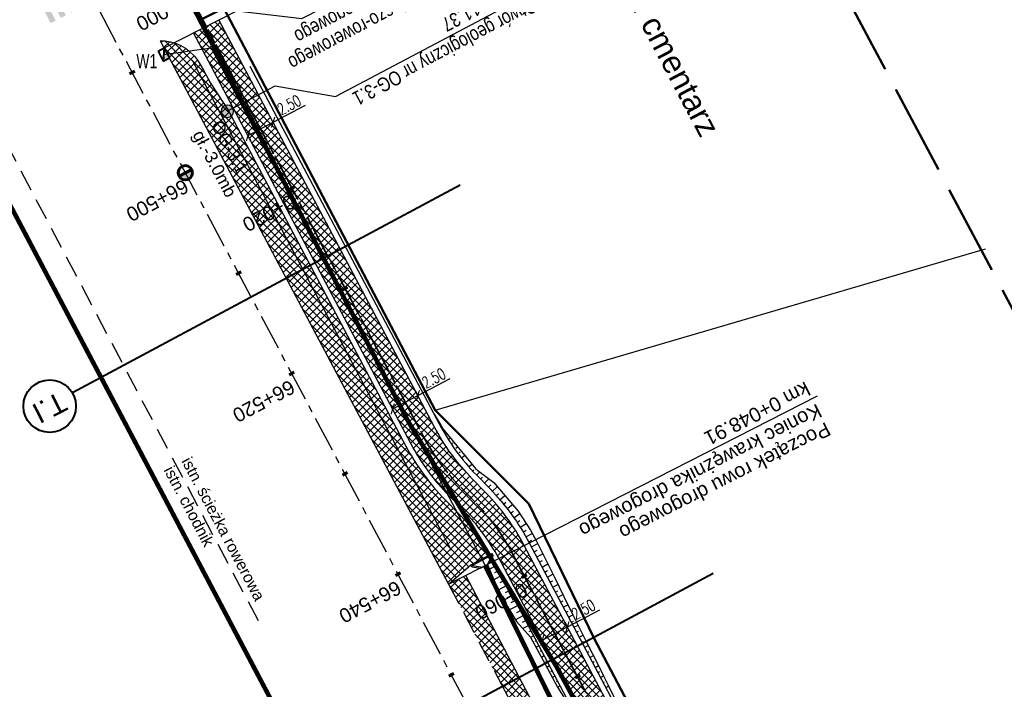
# Model space of a CAD drawing. Header units: metres. Extents: x 7529615 to 7533751, y 5721195 to 5727898.
# Tile 136 of 138: x 7529700 to 7529786, y 5727734 to 5727793. Entities that reach past the tile are written whole.
import ezdxf
from ezdxf.enums import TextEntityAlignment as Align

# ---------------------------------------------------------------- set-up
doc = ezdxf.new("R2010")
doc.units = ezdxf.units.M
doc.header["$PDMODE"] = 1
doc.header["$PDSIZE"] = 0.3
for name, pattern in [('CENTER', [50.8, 31.75, -6.35, 6.35, -6.35]), ('CENTER2', [28.575, 19.05, -3.175, 3.175, -3.175]), ('HIDDEN', [9.525, 6.35, -3.175]), ('L_0_09', [2.5, 2, -0.5])]:
    doc.linetypes.add(name, pattern=pattern)
for name, color, linetype in [('C-DROGI-SYTUACJA-ETYKIETY', 7, 'Continuous'), ('D-hatch-pobocza', 131, 'Continuous'), ('D-hatch-zieleńce', 102, 'Continuous'), ('D-otw-geotechniczne', 4, 'Continuous'), ('D-pobocza', 60, 'Continuous'), ('D-rowy', 160, 'Continuous'), ('D-skarpa', 2, 'Continuous'), ('D-skarpa-kreskowanie', 2, 'Continuous'), ('D-wymiary', 1, 'Continuous')]:
    doc.layers.add(name, color=color, linetype=linetype)
for name, color, linetype, lineweight in [('D-bariera-uliczna-typu-B-01', 1, 'FENCELINE1', 30), ('D-krawędzie', 3, 'Continuous', 30), ('D-krawężniki', 4, 'Continuous', 30), ('D-obrzeża', 2, 'Continuous', 30), ('D-opisy', 2, 'Continuous', 30), ('D-otw-geotechniczne-opis', 7, 'Continuous', 30), ('D-oś', 2, 'CENTER', 30), ('D-pas-drogowy', 7, 'HIDDEN', 50), ('D-wpusty', 28, 'Continuous', 40), ('D-wpusty-opis', 28, 'Continuous', 30), ('Sieci-KD-proj', 4, 'KANDESZCZ_X2', 30)]:
    doc.layers.add(name, color=color, linetype=linetype, lineweight=lineweight)
for name, color, linetype, lineweight, true_color in [('D-hatch-ciag-pieszo-rowerowy', 7, 'Continuous', 13, 0xff9f80), ('D-linia-podzialowa-ZRID', 7, 'Continuous', 50, 0x40ff00), ('D-ogrodzenie-istn', 7, 'FENCELINE2', 30, 0x7a007a), ('D-przepusty', 7, 'Continuous', 50, 0x852100), ('D-typowe', 7, 'Continuous', 40, 0x0061c2), ('zakres-mdcp', 7, 'L_0_09', 50, 0xff05ff)]:
    doc.layers.add(name, color=color, linetype=linetype, lineweight=lineweight, true_color=true_color)
doc.layers.add('D-malowanie-istn', color=7, linetype='Continuous', true_color=0x1a6600)
doc.layers.add('poprzeczki', color=7, linetype='Continuous', true_color=0x0000c7)
doc.styles.add('2mm08', font='arial.ttf', dxfattribs={"width": 0.8})
doc.styles.add('ARIAL', font='arial.ttf', dxfattribs={"height": 1})
doc.styles.add('DIMTEXT', font='simplex.shx', dxfattribs={"width": 0.7})
doc.styles.get("Standard").update_dxf_attribs({"font": 'arial.ttf'})
doc.linetypes.add('FENCELINE1', pattern='A,6.35,-2.54,[133,ltypeshp.shx,S=2.54,R=0,X=-2.54,Y=0],-2.54,25.4', length=36.83)
doc.linetypes.add('FENCELINE2', pattern='A,6.35,-2.54,[132,ltypeshp.shx,S=2.54,R=0,X=-2.54,Y=0],-2.54,25.4', length=36.83)
doc.linetypes.add('KANDESZCZ_X2', pattern='A,4.366477,-0.326302,["kd",DIMTEXT,S=1.28,R=0,X=0,Y=-0.405864],-2.036296,4.465198', length=11.194273)
doc.dimstyles.new('500', dxfattribs={"dimtxt": 1, "dimasz": 0.7, "dimexe": 0.2, "dimexo": 0.5, "dimgap": 0.2, "dimtad": 1, "dimrnd": 0.005, "dimzin": 0, "dimdsep": 46, "dimtxsty": 'DIMTEXT', "dimblk": 'ARCHTICK', "dimcen": 0, "dimclrd": 256, "dimclre": 256, "dimclrt": 2, "dimadec": 5, "dimazin": 0, "dimtfac": 1, "dimtofl": 0, "dimtmove": 0, "dimatfit": 3, "dimfxl": 1, "dimtolj": 1, "dimtzin": 0, "dimlwd": -1, "dimlwe": -1, "dimarcsym": 0})
pattern_1 = [(45, (0, 0), (-0.33675960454, 0.33675960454), []), (135, (0, 0), (-0.33675960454, -0.33675960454), [])]

# ---------------------------------------------------------------- blocks, each defined once
blk = doc.blocks.new('_ArchTick')
at = {"color": 0, "linetype": 'ByBlock', "const_width": 0.15}
blk.add_lwpolyline([(-0.5, -0.5), (0.5, 0.5)], dxfattribs=at)
blk = doc.blocks.new('*D68')
at = {"layer": 'D-wymiary', "transparency": 16777216}
for p, q in [((7529747.918, 5727739.556), (7529750.776, 5727741.068)), ((7529747.684, 5727739.998), (7529747.824, 5727739.733)), ((7529745.708, 5727738.388), (7529747.918, 5727739.556)), ((7529745.474, 5727738.83), (7529745.614, 5727738.564))]:
    blk.add_line(p, q, dxfattribs=at)
at = {"layer": 'Defpoints', "color": 0, "transparency": 16777216}
for p in [(7529747.918, 5727739.556), (7529747.918, 5727739.556), (7529745.708, 5727738.388)]:
    blk.add_point(p, dxfattribs=at)
at = {"layer": 'D-wymiary', "transparency": 16777216, "xscale": 0.6999999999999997, "yscale": 0.6999999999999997, "zscale": 0.6999999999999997}
for p, rotation in [((7529747.918, 5727739.556), 27.87274249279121), ((7529745.708, 5727738.388), 207.8727424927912)]:
    blk.add_blockref('_ArchTick', p, dxfattribs=dict(at, rotation=rotation))
at = {"layer": 'D-wymiary', "color": 2, "transparency": 16777216, "insert": (7529749.329, 5727741.095), "char_height": 1, "attachment_point": 5, "rotation": 27.87274, "style": 'DIMTEXT'}
blk.add_mtext('\\A1;2.50', dxfattribs=at)
blk = doc.blocks.new('*D69')
at = {"layer": 'D-wymiary', "transparency": 16777216}
for p, q in [((7529722.01, 5727783.978), (7529724.867, 5727785.491)), ((7529719.801, 5727782.808), (7529722.01, 5727783.978)), ((7529722.244, 5727783.536), (7529722.104, 5727783.801)), ((7529720.035, 5727782.366), (7529719.894, 5727782.631))]:
    blk.add_line(p, q, dxfattribs=at)
at = {"layer": 'Defpoints', "color": 0, "transparency": 16777216}
for p in [(7529722.01, 5727783.978), (7529722.01, 5727783.978), (7529719.801, 5727782.808)]:
    blk.add_point(p, dxfattribs=at)
at = {"layer": 'D-wymiary', "transparency": 16777216, "xscale": 0.6999999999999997, "yscale": 0.6999999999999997, "zscale": 0.6999999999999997}
for p, rotation in [((7529722.01, 5727783.978), 27.90183298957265), ((7529719.801, 5727782.808), 207.9018329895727)]:
    blk.add_blockref('_ArchTick', p, dxfattribs=dict(at, rotation=rotation))
at = {"layer": 'D-wymiary', "color": 2, "transparency": 16777216, "insert": (7529723.42, 5727785.517), "char_height": 1, "attachment_point": 5, "rotation": 27.90183, "style": 'DIMTEXT'}
blk.add_mtext('\\A1;2.50', dxfattribs=at)
blk = doc.blocks.new('*D70')
at = {"layer": 'D-wymiary', "transparency": 16777216}
for p, q in [((7529734.749, 5727759.92), (7529737.606, 5727761.433)), ((7529732.539, 5727758.75), (7529734.749, 5727759.92)), ((7529734.515, 5727760.362), (7529734.655, 5727760.097)), ((7529732.305, 5727759.192), (7529732.446, 5727758.927))]:
    blk.add_line(p, q, dxfattribs=at)
at = {"layer": 'Defpoints', "color": 0, "transparency": 16777216}
for p in [(7529734.749, 5727759.92), (7529734.749, 5727759.92), (7529732.539, 5727758.75)]:
    blk.add_point(p, dxfattribs=at)
at = {"layer": 'D-wymiary', "transparency": 16777216, "xscale": 0.6999999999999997, "yscale": 0.6999999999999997, "zscale": 0.6999999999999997}
for p, rotation in [((7529734.749, 5727759.92), 27.9018329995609), ((7529732.539, 5727758.75), 207.9018329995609)]:
    blk.add_blockref('_ArchTick', p, dxfattribs=dict(at, rotation=rotation))
at = {"layer": 'D-wymiary', "color": 2, "transparency": 16777216, "insert": (7529736.159, 5727761.459), "char_height": 1, "attachment_point": 5, "rotation": 27.90183, "style": 'DIMTEXT'}
blk.add_mtext('\\A1;2.50', dxfattribs=at)
blk = doc.blocks.new('kilometraz')
at = {"linetype": 'ByBlock', "lineweight": -2}
blk.add_hatch(color=0, dxfattribs=at).paths.add_polyline_path([(0, -0.28125, 0.41421356), (0.28125, 0, 0.41421356), (0, 0.28125)])
at = {"color": 0, "linetype": 'ByBlock', "lineweight": -2}
blk.add_line((0, 0.28125), (0, -0.28125), dxfattribs=at)
blk.add_circle((0, 0), 0.28125, dxfattribs=at)
blk = doc.blocks.new('AeccTickLine')
at = {"color": 0, "linetype": 'ByBlock', "lineweight": -2}
blk.add_line((0, 1), (0, -1), dxfattribs=at)
blk = doc.blocks.new('reszka')
at = {"layer": 'D-przepusty', "lineweight": 30, "extrusion": (-7.091e-05, -7.091e-05, 1)}
for p, q in [((-20.3, 105.6), (-66, 42.9)), ((-12, 100), (-66, 25)), ((-12, 100), (-20.3, 105.6)), ((-20.3, 105.6), (0, 105.6)), ((-12, -100), (-12, 100)), ((-12, 100), (0, 100)), ((0, -105.6), (0, 105.6)), ((-66, -42.9), (-66, 42.9)), ((-12, -100), (-66, -25)), ((-20.3, -105.6), (-66, -42.9)), ((-12, -100), (-20.3, -105.6)), ((-20.3, -105.6), (0, -105.6)), ((-12, -100), (0, -100))]:
    blk.add_line(p, q, dxfattribs=at)
blk = doc.blocks.new('wpust')
at = {"layer": 'D-wpusty'}
blk.add_hatch(color=256, dxfattribs=at).paths.add_polyline_path([(4488531.348, 5577264.612), (4488532.348, 5577264.612), (4488532.348, 5577265.212)])
for points in [[(4488531.348, 5577265.212), (4488531.348, 5577264.612)], [(4488531.348, 5577265.212), (4488532.348, 5577265.212)], [(4488531.348, 5577264.612), (4488532.348, 5577265.212)], [(4488532.348, 5577265.212), (4488532.348, 5577264.612)], [(4488531.348, 5577264.612), (4488532.348, 5577264.612)]]:
    blk.add_lwpolyline(points, dxfattribs=at)
blk = doc.blocks.new('otwor')
at = {"layer": 'D-otw-geotechniczne', "lineweight": 25}
h = blk.add_hatch(color=256, dxfattribs=at)
edge = h.paths.add_edge_path()
edge.add_arc((0, 0), 1.16, 0, 360)
blk.add_circle((0, 0), 1.16, dxfattribs=at)

msp = doc.modelspace()

# ---------------------------------------------------------------- hatches: boundary and pattern name
at = {"layer": 'D-hatch-ciag-pieszo-rowerowy'}
h = msp.add_hatch(dxfattribs=at)
h.set_pattern_fill('ANSI37', color=256, scale=0.15, style=0)
h.set_pattern_definition(pattern_1)
edge = h.paths.add_edge_path()
edge.add_line((7529794.958, 5727650.503), (7529776.019, 5727686.408))
edge.add_line((7529776.019, 5727686.408), (7529748.844, 5727737.805))
edge.add_line((7529748.844, 5727737.805), (7529744.118, 5727746.741))
edge.add_arc((7529726.438, 5727737.391), 20, 27.87274, 44.29653)
edge.add_line((7529740.753, 5727751.358), (7529739.549, 5727752.592))
edge.add_arc((7529753.864, 5727766.559), 20, 207.90183, 224.29653, ccw=False)
edge.add_line((7529736.189, 5727757.2), (7529717.235, 5727792.995))
edge.add_line((7529717.235, 5727792.995), (7529715.008, 5727791.858))
edge.add_line((7529715.008, 5727791.858), (7529734.148, 5727755.712))
edge.add_arc((7529751.823, 5727765.071), 20, 207.90183, 224.29653)
edge.add_line((7529737.508, 5727751.104), (7529738.712, 5727749.87))
edge.add_arc((7529724.397, 5727735.903), 20, 27.87276, 44.29653, ccw=False)
edge.add_line((7529742.077, 5727745.253), (7529746.633, 5727736.639))
edge.add_line((7529746.633, 5727736.639), (7529773.808, 5727685.242))
edge.add_line((7529773.808, 5727685.242), (7529792.751, 5727649.328))
edge.add_line((7529792.751, 5727649.328), (7529811.281, 5727614.82))
edge.add_line((7529811.281, 5727614.82), (7529836.657, 5727568.297))
edge.add_line((7529836.657, 5727568.297), (7529856.555, 5727531.255))
edge.add_line((7529856.555, 5727531.255), (7529859.536, 5727525.637))
edge.add_line((7529859.536, 5727525.637), (7529862.565, 5727525.262))
edge.add_line((7529862.565, 5727525.262), (7529858.761, 5727532.432))
edge.add_line((7529858.761, 5727532.432), (7529838.856, 5727569.487))
edge.add_line((7529838.856, 5727569.487), (7529813.479, 5727616.01))
edge.add_line((7529813.479, 5727616.01), (7529794.958, 5727650.503))
at = {"layer": 'D-hatch-pobocza'}
h = msp.add_hatch(dxfattribs=at)
h.set_pattern_fill('ANSI37', color=256, scale=0.15, style=0)
h.set_pattern_definition(pattern_1)
h.paths.add_polyline_path([(7529905.34, 5727429.09), (7529892.28, 5727453.58), (7529881.53, 5727473.69), (7529872.27, 5727491.4), (7529857.46, 5727519.14), (7529841.38, 5727549.79), (7529827.75, 5727575.78), (7529816.4, 5727596.89), (7529800.43, 5727627.4), (7529788.07, 5727650.98), (7529775.85, 5727673.83), (7529761.3, 5727701.31), (7529749.89, 5727722.83), (7529745.5, 5727731.66), (7529738.971, 5727744.085), (7529737.465, 5727743.316), (7529742.213, 5727734.302), (7529762.326, 5727696.274), (7529777.785, 5727667.006), (7529799.322, 5727626.3), (7529822.193, 5727583.156), (7529846.924, 5727536.347), (7529864.752, 5727502.663), (7529900.459, 5727434.965), (7529935.352, 5727369.308), (7529971.476, 5727300.786), (7529988.361, 5727268.841), (7529990.28, 5727268.6), (7529990.329, 5727268.617), (7529981.66, 5727284.96), (7529968.42, 5727309.6), (7529956.4, 5727332.85), (7529943.52, 5727357.04), (7529932.32, 5727378.32), (7529916.68, 5727408.01)])
at = {"layer": 'D-hatch-zieleńce'}
h = msp.add_hatch(dxfattribs=at)
h.set_pattern_fill('ANSI37', color=256, scale=0.15, style=0)
h.set_pattern_definition(pattern_1)
edge = h.paths.add_edge_path()
edge.add_line((7529712.08, 5727791.16), (7529712.512, 5727791.14))
edge.add_line((7529712.512, 5727791.14), (7529712.953, 5727791.069))
edge.add_line((7529712.953, 5727791.069), (7529713.464, 5727790.92))
edge.add_line((7529713.464, 5727790.92), (7529713.885, 5727790.737))
edge.add_line((7529713.885, 5727790.737), (7529714.305, 5727790.491))
edge.add_line((7529714.305, 5727790.491), (7529714.585, 5727790.284))
edge.add_line((7529714.585, 5727790.284), (7529715.094, 5727789.789))
edge.add_line((7529715.094, 5727789.789), (7529715.348, 5727789.459))
edge.add_line((7529715.348, 5727789.459), (7529715.507, 5727789.208))
edge.add_line((7529715.507, 5727789.208), (7529715.868, 5727788.563))
edge.add_line((7529715.868, 5727788.563), (7529716.477, 5727787.485))
edge.add_line((7529716.477, 5727787.485), (7529716.61, 5727787.25))
edge.add_line((7529716.61, 5727787.25), (7529718.045, 5727785.054))
edge.add_line((7529718.045, 5727785.054), (7529733.706, 5727755.478))
edge.add_arc((7529751.823, 5727765.071), 20.5, 207.90183, 224.29653)
edge.add_line((7529737.151, 5727750.754), (7529738.354, 5727749.521))
edge.add_arc((7529724.397, 5727735.903), 19.5, 30.96206, 44.29653, ccw=False)
edge.add_line((7529741.119, 5727745.935), (7529739.42, 5727745.035))
edge.add_line((7529739.42, 5727745.035), (7529737.51, 5727743.229))
edge.add_line((7529737.51, 5727743.229), (7529712.08, 5727791.16))
at = {"layer": 'D-malowanie-istn'}
h = msp.add_hatch(color=256, dxfattribs=at)
h.paths.add_polyline_path([(7529704.57, 5727798.33), (7529704.126, 5727798.099), (7529705.976, 5727794.552), (7529706.419, 5727794.783)])
h.paths.add_polyline_path([(7529703.683, 5727797.868), (7529703.459, 5727797.751, 0.016682), (7529705.179, 5727794.137), (7529705.532, 5727794.321)])
h.paths.add_polyline_path([(7529703.459, 5727797.751), (7529703.24, 5727797.637), (7529705.089, 5727794.09), (7529705.179, 5727794.137, -0.016682)])
h.paths.add_polyline_path([(7529702.796, 5727797.406), (7529702.353, 5727797.174), (7529704.202, 5727793.628), (7529704.646, 5727793.859)])
h.paths.add_polyline_path([(7529701.909, 5727796.943), (7529701.466, 5727796.712), (7529703.316, 5727793.165), (7529703.759, 5727793.396)])
h.paths.add_polyline_path([(7529701.023, 5727796.481), (7529700.579, 5727796.25), (7529702.429, 5727792.703), (7529702.872, 5727792.934)])

# ---------------------------------------------------------------- linework, layer by layer
at = {"layer": 'D-bariera-uliczna-typu-B-01', "ltscale": 0.1}
msp.add_lwpolyline([(7529714.892, 5727789.45), (7529737.699, 5727746.326)], dxfattribs=at)
at = {"layer": 'D-krawędzie', "linetype": 'HIDDEN', "ltscale": 0.3}
for points in [[(7529720.718, 5727740.089), (7529681.837, 5727813.791)], [(7529737.465, 5727743.316), (7529742.213, 5727734.302), (7529762.326, 5727696.274), (7529777.785, 5727667.006), (7529799.322, 5727626.3), (7529822.193, 5727583.156), (7529846.924, 5727536.347), (7529864.752, 5727502.663), (7529900.459, 5727434.965), (7529935.352, 5727369.308), (7529971.476, 5727300.786), (7530006.702, 5727234.141)]]:
    msp.add_lwpolyline(points, dxfattribs=at)
at = {"layer": 'D-krawędzie', "linetype": 'ByBlock'}
for points in [[(7529712.08, 5727791.16), (7529712.512, 5727791.14), (7529712.953, 5727791.069), (7529713.464, 5727790.92), (7529713.885, 5727790.737), (7529714.305, 5727790.491), (7529714.585, 5727790.284), (7529715.094, 5727789.789), (7529715.348, 5727789.459), (7529715.507, 5727789.208), (7529715.868, 5727788.563), (7529716.477, 5727787.485), (7529716.61, 5727787.25)], [(7529737.465, 5727743.316), (7529739.42, 5727745.035), (7529741.119, 5727745.935)]]:
    msp.add_lwpolyline(points, dxfattribs=at)
at = {"layer": 'D-krawężniki', "ltscale": 0.3}
msp.add_lwpolyline([(7529712.08, 5727791.16), (7529737.465, 5727743.316)], dxfattribs=at)
at = {"layer": 'D-linia-podzialowa-ZRID', "color": 12, "ltscale": 15, "true_color": 0xc70000}
msp.add_lwpolyline([(7529715.573, 5727792.968), (7529717.68, 5727794.024), (7529736.275, 5727758.647), (7529744.511, 5727750.406), (7529750.283, 5727738.55), (7529777.109, 5727687.569), (7529796.515, 5727651.33), (7529814.938, 5727616.793), (7529839.007, 5727572.304), (7529860.618, 5727532.509), (7529882.349, 5727491.504), (7529904.865, 5727449.096), (7529920.747, 5727418.885), (7529946.677, 5727368.547), (7529972.025, 5727320.573), (7529987.74, 5727290.153), (7529996.497, 5727273.662), (7530017.541, 5727234.203)], dxfattribs=at)
at = {"layer": 'D-obrzeża'}
for points in [[(7529996.408, 5727271.05), (7529995.888, 5727272.04), (7529987.333, 5727287.9), (7529970.791, 5727319.398), (7529945.39, 5727367.318), (7529919.647, 5727417.711), (7529903.693, 5727447.921), (7529879.894, 5727492.595), (7529858.761, 5727532.432), (7529838.856, 5727569.487), (7529813.479, 5727616.01), (7529794.958, 5727650.503), (7529776.019, 5727686.408), (7529748.844, 5727737.805), (7529744.118, 5727746.741, 0.071785), (7529740.753, 5727751.358), (7529739.549, 5727752.592, -0.071658), (7529736.189, 5727757.2), (7529717.235, 5727792.995)], [(7530013.813, 5727232.534), (7529993.681, 5727270.865), (7529985.127, 5727286.725), (7529968.58, 5727318.231), (7529943.172, 5727366.164), (7529917.429, 5727416.559), (7529901.485, 5727446.75), (7529877.686, 5727491.422), (7529856.555, 5727531.255), (7529836.657, 5727568.297), (7529811.281, 5727614.82), (7529792.751, 5727649.328), (7529773.808, 5727685.242), (7529746.633, 5727736.639), (7529746.633, 5727736.639), (7529742.077, 5727745.253, 0.071785), (7529738.712, 5727749.87), (7529737.508, 5727751.104, -0.071658), (7529734.148, 5727755.712), (7529715.008, 5727791.858)]]:
    msp.add_lwpolyline(points, format="xyb", dxfattribs=at)
at = {"layer": 'D-ogrodzenie-istn', "ltscale": 0.1}
msp.add_lwpolyline([(7529747.764, 5727841.936), (7529697.75, 5727832.09), (7529709.543, 5727809.445), (7529717.96, 5727793.49), (7529717.96, 5727793.49), (7529717.96, 5727793.49), (7529729.48, 5727771.48), (7529736.275, 5727758.647), (7529736.275, 5727758.647), (7529784.719, 5727772.842)], dxfattribs=at)
at = {"layer": 'D-opisy'}
msp.add_line((7529737.465, 5727743.316), (7529769.954, 5727759.904), dxfattribs=at)
msp.add_lwpolyline([(7529712.413, 5727790.533), (7529718.803, 5727793.796), (7529724.533, 5727793.103), (7529742.033, 5727802.038)], dxfattribs=at)
at = {"layer": 'D-otw-geotechniczne-opis', "color": 7, "linetype": 'ByBlock', "lineweight": 30}
msp.add_lwpolyline([(7529717.98, 5727784.95), (7529722.185, 5727787.176), (7529727.5, 5727786.258), (7529745.1, 5727795.577)], dxfattribs=at)
at = {"layer": 'D-oś', "ltscale": 0.1}
msp.add_lwpolyline([(7530003.607, 5727232.506), (7529968.381, 5727299.153), (7529932.259, 5727367.671), (7529897.365, 5727433.327), (7529861.657, 5727501.028), (7529843.829, 5727534.712), (7529819.1, 5727581.518), (7529796.228, 5727624.663), (7529774.69, 5727665.371), (7529759.232, 5727694.637), (7529739.12, 5727732.663), (7529700.238, 5727806.043)], dxfattribs=at)
at = {"layer": 'D-oś', "ltscale": 0.03}
msp.add_lwpolyline([(7529714.301, 5727795.865), (7529735.169, 5727756.456, 0.071658), (7529738.529, 5727751.848), (7529739.732, 5727750.614, -0.071785), (7529743.098, 5727745.997), (7529747.739, 5727737.221), (7529774.913, 5727685.825), (7529793.855, 5727649.915), (7529812.38, 5727615.415), (7529837.757, 5727568.892), (7529857.658, 5727531.843), (7529878.79, 5727492.008), (7529902.589, 5727447.335), (7529918.538, 5727417.135), (7529944.281, 5727366.741), (7529969.685, 5727318.815), (7529986.23, 5727287.312), (7529994.785, 5727271.452), (7530014.919, 5727233.118)], format="xyb", dxfattribs=at)
at = {"layer": 'D-oś', "linetype": 'CENTER2', "lineweight": 35, "ltscale": 0.2}
msp.add_lwpolyline([(7529714.301, 5727795.865), (7529735.169, 5727756.456, 0.071658), (7529738.529, 5727751.848), (7529739.732, 5727750.614, -0.071785), (7529743.098, 5727745.997), (7529747.739, 5727737.221), (7529774.913, 5727685.825), (7529793.855, 5727649.915), (7529812.38, 5727615.415), (7529837.757, 5727568.892), (7529857.658, 5727531.843), (7529878.79, 5727492.008), (7529902.589, 5727447.335), (7529918.538, 5727417.135), (7529944.281, 5727366.741), (7529969.685, 5727318.815), (7529986.23, 5727287.312), (7529994.785, 5727271.452), (7530014.919, 5727233.118)], format="xyb", dxfattribs=at)
at = {"layer": 'D-pas-drogowy', "ltscale": 0.2, "flags": 128}
msp.add_lwpolyline([(7531633.019, 5724182.834, 0.4, 0.4, 0), (7531617.559, 5724211.608, 0.4, 0.4, 0), (7531566.784, 5724302.736, 0.4, 0.4, 0), (7531538.419, 5724356.47, 0.4, 0.4, 0), (7531526.32, 5724379.39, 0.4, 0.4, 0), (7531516.102, 5724393.607, 0.4, 0.4, 0.001485), (7531513.78, 5724396.838, 0.4, 0.4, 0), (7531501.87, 5724413.41, 0.4, 0.4, 0), (7531474.926, 5724464.508, 0.4, 0.4, 0), (7531446.2, 5724518.992, 0.4, 0.4, 0), (7531424.962, 5724559.262, 0.4, 0.4, 0), (7531398.444, 5724609.566, 0.4, 0.4, 0), (7531379.647, 5724645.216, 0.4, 0.4, 0), (7531365.23, 5724672.56, 0.4, 0.4, 0), (7531341.306, 5724717.915, 0.4, 0.4, 0), (7531312.9, 5724771.789, 0.4, 0.4, 0), (7531292.591, 5724810.307, 0.4, 0.4, 0), (7531259.392, 5724873.271, 0.4, 0.4, 0), (7531233.74, 5724921.923, 0.4, 0.4, 0), (7531203.073, 5724980.092, 0.4, 0.4, 0), (7531173.471, 5725036.225, 0.4, 0.4, 0), (7531168.27, 5725046.09, 0.4, 0.4, 0), (7531172.29, 5725062.58, 0.4, 0.4, 0), (7531166.31, 5725074.58, 0.4, 0.4, 0), (7531150.32, 5725079.6, 0.4, 0.4, 0), (7531141.5, 5725096.43, 0.4, 0.4, 0), (7531109.312, 5725157.814, 0.4, 0.4, 0), (7531086.641, 5725201.048, 0.4, 0.4, 0), (7531059.198, 5725253.384, 0.4, 0.4, 0), (7531028.207, 5725312.489, 0.4, 0.4, 0), (7530999.105, 5725367.99, 0.4, 0.4, 0), (7530956.248, 5725449.725, 0.4, 0.4, 0), (7530924.398, 5725510.464, 0.4, 0.4, 0), (7530897.51, 5725561.74, 0.4, 0.4, 0), (7530894.46, 5725566.14, 0.4, 0.4, 0), (7530892.16, 5725570.49, 0.4, 0.4, 0), (7530869.363, 5725613.307, 0.4, 0.4, 0), (7530861.694, 5725627.705, 0.4, 0.4, 0), (7530852.74, 5725644.52, 0.4, 0.4, 0), (7530831.51, 5725684.2, 0.4, 0.4, 0), (7530811.13, 5725722.52, 0.4, 0.4, 0), (7530792.348, 5725757.941, 0.4, 0.4, 0), (7530768.03, 5725803.8, 0.4, 0.4, 0), (7530748.769, 5725840.179, 0.4, 0.4, 0), (7530727.7, 5725879.97, 0.4, 0.4, 0), (7530712.098, 5725909.545, 0.4, 0.4, 0), (7530693.644, 5725944.645, 0.4, 0.4, 0), (7530665.702, 5725997.539, 0.4, 0.4, 0), (7530641.76, 5726042.88, 0.4, 0.4, 0), (7530616.5, 5726091.48, 0.4, 0.4, 0), (7530604.628, 5726114.32, 0.4, 0.4, -0.007763), (7530602.5, 5726118.43, 0.4, 0.4, 0), (7530603.992, 5726123.395, 0.4, 0.4, 0), (7530606.53, 5726131.84, 0.4, 0.4, 0), (7530603.27, 5726136.83, 0.4, 0.4, 0), (7530593.776, 5726151.369, 0.4, 0.4, 0), (7530590.203, 5726156.84, 0.4, 0.4, 0), (7530583.3, 5726167.41, 0.4, 0.4, 0), (7530580.578, 5726170.428, 0.4, 0.4, 0), (7530575.85, 5726175.67, 0.4, 0.4, 0), (7530569.01, 5726186.66, 0.4, 0.4, 0), (7530562.555, 5726199.189, 0.4, 0.4, 0), (7530555.67, 5726211.39, 0.4, 0.4, 0), (7530548.29, 5726224.23, 0.4, 0.4, 0), (7530540.58, 5726237.71, 0.4, 0.4, 0), (7530532.68, 5726252.65, 0.4, 0.4, 0), (7530524.06, 5726269.35, 0.4, 0.4, 0), (7530502.82, 5726309.91, 0.4, 0.4, 0), (7530488.83, 5726336.63, 0.4, 0.4, 0), (7530466.03, 5726380.16, 0.4, 0.4, 0), (7530438.47, 5726432.77, 0.4, 0.4, 0), (7530424.53, 5726459.09, 0.4, 0.4, 0), (7530401.63, 5726502.97, 0.4, 0.4, 0), (7530383.38, 5726538.06, 0.4, 0.4, 0), (7530353.97, 5726593.52, 0.4, 0.4, 0), (7530338.47, 5726622.74, 0.4, 0.4, 0), (7530322.01, 5726653.88, 0.4, 0.4, 0), (7530297.54, 5726700.33, 0.4, 0.4, 0), (7530287.38, 5726719.6, 0.4, 0.4, 0), (7530285.95, 5726722.316, 0.4, 0.4, 0), (7530280.26, 5726733.12, 0.4, 0.4, 0), (7530266.73, 5726758.74, 0.4, 0.4, 0), (7530260.42, 5726770.47, 0.4, 0.4, 0), (7530253.25, 5726783.82, 0.4, 0.4, 0), (7530244.95, 5726799.33, 0.4, 0.4, 0), (7530239.39, 5726808.49, 0.4, 0.4, 0), (7530238.29, 5726807.9, 0.4, 0.4, 0), (7530218.11, 5726850.67, 0.4, 0.4, 0), (7530175.907, 5726928.168, 0.4, 0.4, 0), (7530096.68, 5727076.15, 0.4, 0.4, 0), (7530094.68, 5727079.89, 0.4, 0.4, 0), (7530064.597, 5727135.523, 0.4, 0.4, 0), (7530046.731, 5727168.892, 0.4, 0.4, 0), (7530025.803, 5727208.461, 0.4, 0.4, 0), (7530012.847, 5727232.979, 0.4, 0.4, 0), (7529994.15, 5727268.45, 0.4, 0.4, 0), (7529981.671, 5727291.93, 0.4, 0.4, 0), (7529949.89, 5727351.73, 0.4, 0.4, 0), (7529924.75, 5727399.03, 0.4, 0.4, 0), (7529915.516, 5727417.1, 0.4, 0.4, 0), (7529885.83, 5727475.19, 0.4, 0.4, 0), (7529862.56, 5727519.97, 0.4, 0.4, 0), (7529852.985, 5727538.191, 0.4, 0.4, 0), (7529836.513, 5727569.511, 0.4, 0.4, 0), (7529815.369, 5727609.141, 0.4, 0.4, 0), (7529792.795, 5727651.247, 0.4, 0.4, 0), (7529774.199, 5727685.858, 0.4, 0.4, 0), (7529746.966, 5727736.059, 0.4, 0.4, 0), (7529733.92, 5727757.62, 0.4, 0.4, 0), (7529708.607, 5727806.389, 0.4, 0.4, 0), (7529688.492, 5727796.345, 0.4, 0.4, 0), (7529723.55, 5727729.88, 0.4, 0.4, 0), (7529725.42, 5727730.2, 0.4, 0.4, 0), (7529735.38, 5727711.28, 0.4, 0.4, 0), (7529739.21, 5727707.77, 0.4, 0.4, 0), (7529753.31, 5727681.13, 0.4, 0.4, 0), (7529755.178, 5727682.114, 0.4, 0.4, 0), (7529792.102, 5727611.923, 0.4, 0.4, 0), (7529811.741, 5727574.662, 0.4, 0.4, 0), (7529835.194, 5727530.193, 0.4, 0.4, 0), (7529857.56, 5727487.787, 0.4, 0.4, 0), (7529875.155, 5727454.426, 0.4, 0.4, 0), (7529890.63, 5727425.131, 0.4, 0.4, 0), (7529900.671, 5727406.159, 0.4, 0.4, 0), (7529953.284, 5727306.747, 0.4, 0.4, 0), (7529983.208, 5727250.207, 0.4, 0.4, 0), (7530015.379, 5727189.42, 0.4, 0.4, 0), (7530062.319, 5727099.625, 0.4, 0.4, 0), (7530100.06, 5727027.16, 0.4, 0.4, 0), (7530105.06, 5727018.32, 0.4, 0.4, 0), (7530143.175, 5726945.066, 0.4, 0.4, 0), (7530170.547, 5726892.961, 0.4, 0.4, 0), (7530195.92, 5726850.75, 0.4, 0.4, 0), (7530194.71, 5726849.15, 0.4, 0.4, 0), (7530197.22, 5726845.06, 0.4, 0.4, 0), (7530254.03, 5726738.21, 0.4, 0.4, 0), (7530261.371, 5726724.163, 0.4, 0.4, 0), (7530281.54, 5726685.57, 0.4, 0.4, 0), (7530289.214, 5726671.967, 0.4, 0.4, 0), (7530300.51, 5726651.778, 0.4, 0.4, 0), (7530303.939, 5726645.168, 0.4, 0.4, 0), (7530334.708, 5726583.665, 0.4, 0.4, 0), (7530397.759, 5726458.5, 0.4, 0.4, 0), (7530450.41, 5726357.28, 0.4, 0.4, 0), (7530482.4, 5726303.41, 0.4, 0.4, 0), (7530483.688, 5726301.003, 0.4, 0.4, 0), (7530491.35, 5726283.94, 0.4, 0.4, 0), (7530512.67, 5726243.78, 0.4, 0.4, 0), (7530529.43, 5726209.46, 0.4, 0.4, 0), (7530571.29, 5726130.56, 0.4, 0.4, 0), (7530581.28, 5726107.21, 0.4, 0.4, 0), (7530591.16, 5726088.44, 0.4, 0.4, 0), (7530597.42, 5726080.68, 0.4, 0.4, 0), (7530607.21, 5726063.51, 0.4, 0.4, 0), (7530610.82, 5726061.93, 0.4, 0.4, 0), (7530634.935, 5726016.147, 0.4, 0.4, 0), (7530642.914, 5726001.078, 0.4, 0.4, 0), (7530695.12, 5725902.09, 0.4, 0.4, 0), (7530708.718, 5725876.303, 0.4, 0.4, 0), (7530755.54, 5725787.51, 0.4, 0.4, 0), (7530802.56, 5725694.925, 0.4, 0.4, 0), (7530840.085, 5725624.059, 0.4, 0.4, 0), (7530865.243, 5725577.494, 0.4, 0.4, 0), (7530914.557, 5725484.684, 0.4, 0.4, 0), (7530964.182, 5725390.836, 0.4, 0.4, 0), (7531008.007, 5725307.954, 0.4, 0.4, 0), (7531059.253, 5725211.041, 0.4, 0.4, 0), (7531127.66, 5725081.67, 0.4, 0.4, 0), (7531345.12, 5724669.94, 0.4, 0.4, 0), (7531388.464, 5724586.93, 0.4, 0.4, 0), (7531412.35, 5724541.183, 0.4, 0.4, 0), (7531482.09, 5724407.62, 0.4, 0.4, 0), (7531504.02, 5724366.79, 0.4, 0.4, 0), (7531519.374, 5724337.52, 0.4, 0.4, 0), (7531563.749, 5724252.932, 0.4, 0.4, 0), (7531602.175, 5724179.681, 0.4, 0.4, 0), (7531619.177, 5724147.204, 0.4, 0.4, 0), (7531625.038, 5724135.635, 0.4, 0.4, 0), (7531656.796, 5724073.316, 0.4, 0.4, 0), (7531675.12, 5724037.36, 0.4, 0.4, 0), (7531682.71, 5724022.92, 0.4, 0.4, 0), (7531705.565, 5723979.811, 0.4, 0.4, 0), (7531736.606, 5723921.262, 0.4, 0.4, 0), (7531750.46, 5723895.13, 0.4, 0.4, 0), (7531740.77, 5723886.56, 0.4, 0.4, 0), (7531732.86, 5723885, 0.4, 0.4, 0), (7531722.18, 5723887.77, 0.4, 0.4, 0), (7531729.87, 5723862.17, 0.4, 0.4, 0), (7531742.92, 5723861.93, 0.4, 0.4, 0), (7531763.71, 5723859.52, 0.4, 0.4, 0), (7531768.42, 5723854.12, 0.4, 0.4, 0), (7531787.42, 5723817.97, 0.4, 0.4, 0), (7531795.57, 5723809.82, 0.4, 0.4, 0), (7531816.347, 5723819.85, 0.4, 0.4, 0), (7531816.347, 5723819.85, 0.4, 0.4, 0), (7531805.06, 5723843.23, 0.4, 0.4, 0), (7531803.61, 5723886.23, 0.4, 0.4, 0), (7531803.61, 5723886.23, 0.4, 0.4, 0), (7531780.08, 5723929.25, 0.4, 0.4, 0), (7531758.69, 5723936.76, 0.4, 0.4, 0), (7531749.359, 5723946.412, 0.4, 0.4, 0), (7531742.71, 5723953.29, 0.4, 0.4, 0), (7531735.177, 5723967.878, 0.4, 0.4, 0), (7531722.37, 5723992.68, 0.4, 0.4, 0), (7531705.042, 5724030.886, 0.4, 0.4, 0), (7531699.47, 5724043.17, 0.4, 0.4, 0), (7531692.69, 5724058.11, 0.4, 0.4, 0), (7531679.672, 5724084.017, 0.4, 0.4, 0), (7531674.55, 5724094.21, 0.4, 0.4, 0), (7531666.633, 5724114.003, 0.4, 0.4, 0), (7531649, 5724153.82, 0.4, 0.4, 0), (7531641.49, 5724149.34, 0.4, 0.4, 0), (7531626.04, 5724179.34, 0.4, 0.4, 0), (7531633.03, 5724182.84, 0, 0, 0)], format="xyseb", dxfattribs=at)
at = {"layer": 'D-pobocza'}
for points in [[(7529719.962, 5727788.914), (7529736.631, 5727757.434, 0.071658), (7529739.907, 5727752.941), (7529741.111, 5727751.707, -0.071785), (7529744.56, 5727746.975), (7529749.286, 5727738.039), (7529776.461, 5727686.642), (7529795.4, 5727650.738), (7529813.919, 5727616.248), (7529839.296, 5727569.725), (7529859.202, 5727532.667), (7529880.335, 5727492.83), (7529904.135, 5727448.155), (7529920.091, 5727417.942), (7529945.833, 5727367.549), (7529971.233, 5727319.631), (7529987.775, 5727288.135), (7529996.33, 5727272.275), (7529996.866, 5727271.253)], [(7529718.045, 5727785.054), (7529733.706, 5727755.478, 0.071658), (7529737.151, 5727750.754), (7529738.354, 5727749.521, -0.071785), (7529741.635, 5727745.019), (7529746.191, 5727736.405), (7529773.366, 5727685.008), (7529792.31, 5727649.093), (7529810.841, 5727614.582), (7529836.218, 5727568.059), (7529856.114, 5727531.019), (7529877.245, 5727491.187), (7529901.043, 5727446.515), (7529916.985, 5727416.328), (7529942.728, 5727365.933), (7529968.137, 5727317.998), (7529984.685, 5727286.49), (7529993.24, 5727270.63), (7529993.656, 5727269.837)]]:
    msp.add_lwpolyline(points, format="xyb", dxfattribs=at)
msp.add_lwpolyline([(7529716.61, 5727787.25), (7529718.045, 5727785.054)], dxfattribs=at)
at = {"layer": 'D-pobocza', "linetype": 'ByBlock'}
msp.add_lwpolyline([(7529990.329, 5727268.617), (7529981.66, 5727284.96), (7529968.42, 5727309.6), (7529956.4, 5727332.85), (7529943.52, 5727357.04), (7529932.32, 5727378.32), (7529916.68, 5727408.01), (7529905.34, 5727429.09), (7529892.28, 5727453.58), (7529881.53, 5727473.69), (7529872.27, 5727491.4), (7529857.46, 5727519.14), (7529841.38, 5727549.79), (7529827.75, 5727575.78), (7529816.4, 5727596.89), (7529800.43, 5727627.4), (7529788.07, 5727650.98), (7529775.85, 5727673.83), (7529761.3, 5727701.31), (7529749.89, 5727722.83), (7529745.5, 5727731.66), (7529738.971, 5727744.085), (7529737.465, 5727743.316)], dxfattribs=at)
at = {"layer": 'D-rowy', "linetype": 'HIDDEN', "ltscale": 0.1, "const_width": 0.4, "flags": 128}
msp.add_lwpolyline([(7530210.965, 5726857.162), (7530158.809, 5726954.52), (7530122.465, 5727022.753), (7530095.922, 5727072.859), (7530086.314, 5727091.113), (7530063.16, 5727134.709), (7530033.596, 5727190.759), (7530021.34, 5727213.676), (7530002.619, 5727249.036), (7529995.396, 5727262.503), (7529988.789, 5727275.206), (7529976.334, 5727299.006), (7529958.125, 5727333.488), (7529939.362, 5727369.129), (7529923.146, 5727399.734), (7529918.219, 5727408.985), (7529909.126, 5727427.527), (7529905.376, 5727434.673), (7529896.192, 5727451.152), (7529887.557, 5727467.231), (7529877.124, 5727486.657), (7529866.166, 5727506.778), (7529855.76, 5727526.176), (7529840.707, 5727554.898), (7529824.518, 5727585.588), (7529810.515, 5727612.292), (7529795.682, 5727640.077), (7529780.379, 5727668.69), (7529772.315, 5727684.078), (7529762.635, 5727702.447), (7529747.007, 5727732.117), (7529740.676, 5727744.954)], dxfattribs=at)
at = {"layer": 'D-skarpa', "linetype": 'Continuous'}
for points in [[(7529736.178, 5727758.289), (7529736.778, 5727757.308), (7529736.959, 5727756.986), (7529739.817, 5727753.5), (7529740.044, 5727753.326), (7529741.436, 5727752.277), (7529743.594, 5727749.763), (7529744.671, 5727748.084), (7529745.21, 5727747.114), (7529746.194, 5727745.115), (7529746.776, 5727743.933), (7529747.616, 5727742.225), (7529748.405, 5727740.628), (7529749.613, 5727738.212), (7529750.658, 5727736.163, 0.011045), (7529757.543, 5727722.836)], [(7529740.883, 5727745.063), (7529740.883, 5727745.063), (7529741.827, 5727742.805), (7529742.46, 5727741.651), (7529743.453, 5727740.024), (7529744.67, 5727738.652), (7529745.958, 5727736.278), (7529747.054, 5727734.257, -0.025162), (7529754.233, 5727721.085), (7529756.531, 5727716.644), (7529763.153, 5727703.178), (7529765.518, 5727698.773), (7529773.069, 5727684.85), (7529775.049, 5727681.191), (7529777.428, 5727676.793), (7529779.77, 5727672.375)]]:
    msp.add_lwpolyline(points, format="xyb", dxfattribs=at)
at = {"layer": 'D-skarpa-kreskowanie', "linetype": 'Continuous'}
for p, q in [((7529736.982, 5727756.958, 107.91), (7529736.913, 5727756.92, 107.861)), ((7529737.3, 5727756.571, 107.875), (7529737.254, 5727756.544, 107.865)), ((7529737.504, 5727756.113, 107.851), (7529737.617, 5727756.184, 107.84)), ((7529737.8, 5727755.71, 107.846), (7529737.866, 5727755.754, 107.826)), ((7529738.095, 5727755.306, 107.841), (7529738.247, 5727755.415, 107.771)), ((7529738.391, 5727754.903, 107.836), (7529738.476, 5727754.968, 107.786)), ((7529738.686, 5727754.5, 107.831), (7529738.874, 5727754.65, 107.703)), ((7529739.277, 5727753.693, 107.821), (7529739.498, 5727753.89, 107.634)), ((7529739.573, 5727753.29, 107.816), (7529739.69, 5727753.401, 107.708)), ((7529739.919, 5727752.929, 107.811), (7529740.203, 5727753.206, 107.546)), ((7529740.268, 5727752.571, 107.806), (7529740.438, 5727752.737, 107.648)), ((7529740.617, 5727752.213, 107.802), (7529741.011, 5727752.598, 107.435)), ((7529740.966, 5727751.855, 107.797), (7529741.191, 5727752.074, 107.588)), ((7529741.29, 5727751.474, 107.793), (7529741.754, 5727751.907, 107.369)), ((7529741.611, 5727751.091, 107.789), (7529741.85, 5727751.304, 107.575)), ((7529741.933, 5727750.709, 107.785), (7529742.424, 5727751.126, 107.354)), ((7529742.255, 5727750.326, 107.781), (7529742.507, 5727750.531, 107.563)), ((7529742.577, 5727749.943, 107.776), (7529743.095, 5727750.345, 107.339)), ((7529742.899, 5727749.561, 107.772), (7529743.164, 5727749.757, 107.552)), ((7529743.196, 5727749.16, 107.768), (7529743.737, 5727749.54, 107.327)), ((7529743.47, 5727748.742, 107.764), (7529743.743, 5727748.924, 107.545)), ((7529743.744, 5727748.323, 107.76), (7529744.293, 5727748.673, 107.325)), ((7529744.019, 5727747.905, 107.756), (7529744.295, 5727748.073, 107.54)), ((7529744.274, 5727747.476, 107.752), (7529744.831, 5727747.796, 107.323)), ((7529744.519, 5727747.04, 107.748), (7529744.8, 5727747.193, 107.534)), ((7529744.758, 5727746.601, 107.745), (7529745.317, 5727746.897, 107.323)), ((7529744.992, 5727746.159, 107.742), (7529745.265, 5727746.303, 107.536)), ((7529745.225, 5727745.717, 107.74), (7529745.759, 5727745.999, 107.337)), ((7529745.459, 5727745.275, 107.738), (7529745.72, 5727745.413, 107.541)), ((7529745.693, 5727744.833, 107.735), (7529746.201, 5727745.102, 107.352)), ((7529741.666, 5727744.961, 107.615), (7529741.06, 5727744.641, 107.158)), ((7529741.899, 5727744.519, 107.612), (7529741.514, 5727744.316, 107.322)), ((7529745.927, 5727744.391, 107.735), (7529746.174, 5727744.522, 107.548)), ((7529746.16, 5727743.949, 107.734), (7529746.643, 5727744.204, 107.37)), ((7529742.133, 5727744.077, 107.61), (7529741.447, 5727743.715, 107.092)), ((7529742.367, 5727743.635, 107.608), (7529741.983, 5727743.433, 107.318)), ((7529746.394, 5727743.507, 107.734), (7529746.629, 5727743.631, 107.557)), ((7529746.628, 5727743.065, 107.735), (7529747.084, 5727743.306, 107.391)), ((7529742.601, 5727743.193, 107.605), (7529741.836, 5727742.789, 107.028)), ((7529742.834, 5727742.751, 107.605), (7529742.455, 5727742.551, 107.319)), ((7529746.862, 5727742.623, 107.736), (7529747.083, 5727742.74, 107.569)), ((7529743.068, 5727742.31, 107.604), (7529742.317, 5727741.912, 107.037)), ((7529743.302, 5727741.868, 107.604), (7529742.934, 5727741.673, 107.326)), ((7529747.095, 5727742.181, 107.737), (7529747.526, 5727742.408, 107.412)), ((7529747.329, 5727741.739, 107.738), (7529747.538, 5727741.849, 107.581)), ((7529743.536, 5727741.426, 107.605), (7529742.826, 5727741.05, 107.07)), ((7529743.769, 5727740.984, 107.606), (7529743.428, 5727740.803, 107.349)), ((7529747.563, 5727741.297, 107.74), (7529747.968, 5727741.511, 107.434)), ((7529747.797, 5727740.855, 107.742), (7529747.993, 5727740.959, 107.594)), ((7529744.003, 5727740.542, 107.607), (7529743.348, 5727740.195, 107.113)), ((7529744.237, 5727740.1, 107.608), (7529743.947, 5727739.946, 107.39)), ((7529748.03, 5727740.413, 107.744), (7529748.411, 5727740.614, 107.457)), ((7529748.264, 5727739.971, 107.746), (7529748.45, 5727740.069, 107.606)), ((7529744.471, 5727739.658, 107.61), (7529743.999, 5727739.408, 107.254)), ((7529744.704, 5727739.216, 107.612), (7529744.522, 5727739.119, 107.475)), ((7529748.498, 5727739.529, 107.748), (7529748.859, 5727739.72, 107.476)), ((7529748.732, 5727739.087, 107.75), (7529748.907, 5727739.18, 107.617)), ((7529744.938, 5727738.774, 107.614), (7529744.678, 5727738.636, 107.418)), ((7529745.172, 5727738.332, 107.616), (7529745.044, 5727738.264, 107.52)), ((7529748.965, 5727738.645, 107.752), (7529749.306, 5727738.825, 107.495)), ((7529749.199, 5727738.203, 107.753), (7529749.365, 5727738.29, 107.629)), ((7529745.406, 5727737.89, 107.618), (7529745.155, 5727737.757, 107.429)), ((7529745.639, 5727737.448, 107.62), (7529745.517, 5727737.383, 107.527)), ((7529749.433, 5727737.761, 107.755), (7529749.756, 5727737.932, 107.512)), ((7529749.667, 5727737.319, 107.757), (7529749.825, 5727737.403, 107.638)), ((7529745.873, 5727737.006, 107.622), (7529745.632, 5727736.878, 107.44)), ((7529746.107, 5727736.564, 107.623), (7529745.989, 5727736.501, 107.534)), ((7529749.9, 5727736.877, 107.759), (7529750.21, 5727737.041, 107.525)), ((7529750.134, 5727736.435, 107.761), (7529750.286, 5727736.515, 107.647)), ((7529746.341, 5727736.122, 107.625), (7529746.109, 5727735.999, 107.451)), ((7529746.574, 5727735.68, 107.627), (7529746.461, 5727735.62, 107.542)), ((7529750.368, 5727735.993, 107.763), (7529750.665, 5727736.15, 107.539)), ((7529750.601, 5727735.551, 107.765), (7529750.744, 5727735.626, 107.657)), ((7529746.808, 5727735.238, 107.629), (7529746.586, 5727735.12, 107.462)), ((7529747.042, 5727734.796, 107.631), (7529746.933, 5727734.738, 107.549)), ((7529750.835, 5727735.109, 107.767), (7529751.108, 5727735.253, 107.561)), ((7529751.069, 5727734.667, 107.769), (7529751.199, 5727734.736, 107.67)), ((7529747.275, 5727734.353, 107.633), (7529747.064, 5727734.242, 107.473)), ((7529751.303, 5727734.225, 107.771), (7529751.551, 5727734.356, 107.583))]:
    msp.add_line(p, q, dxfattribs=at)
at = {"layer": 'D-typowe'}
for points in [[(7529738.478, 5727778.451), (7529704.342, 5727760.151)], [(7529760.749, 5727744.258), (7529726.613, 5727725.958)]]:
    msp.add_lwpolyline(points, dxfattribs=at)
msp.add_circle((7529702.341, 5727758.989), 2.314, dxfattribs=at)
at = {"layer": 'Sieci-KD-proj', "ltscale": 0.7, "flags": 128}
msp.add_lwpolyline([(7529712.376, 5727789.95), (7529716.56, 5727790.52), (7529740.674, 5727744.953)], dxfattribs=at)
at = {"layer": 'zakres-mdcp', "color": 202, "lineweight": 50, "ltscale": 4, "flags": 128}
msp.add_lwpolyline([(7531758.716, 5723850.032), (7531728.332, 5723851.794), (7531693.814, 5723894.136), (7531508.569, 5724248.602), (7531193.64, 5724847.394), (7530844.997, 5725516.068), (7530405.871, 5726335.327), (7530096.993, 5726929.301), (7529784.459, 5727520.373), (7529614.644, 5727842.41), (7529717.957, 5727897.667), (7529956.258, 5727449.278), (7530409.857, 5726589.568), (7530617.799, 5726197.499), (7530696.376, 5726240.903), (7530727.021, 5726177.862), (7530650.299, 5726135.481), (7530758.301, 5725929.636), (7531064.675, 5725351.856), (7531385.887, 5724741.515), (7531581.6, 5724370.323), (7531686.001, 5724174.745), (7531797.117, 5723955.134), (7531838.087, 5723957.501), (7531858.457, 5723931.987), (7531819.328, 5723892.549), (7531820.891, 5723857.614), (7531768.235, 5723832.41), (7531758.716, 5723850.032)], dxfattribs=at)

# ---------------------------------------------------------------- block references
at = {"layer": 'C-DROGI-SYTUACJA-ETYKIETY', "color": 2, "linetype": 'Continuous', "lineweight": 60, "xscale": 0.2499999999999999, "yscale": 0.2499999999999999, "zscale": 0.2499999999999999, "rotation": 297.9175279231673}
for p in [(7529709.602, 5727788.371), (7529718.966, 5727770.698), (7529723.648, 5727761.862), (7529728.33, 5727753.026), (7529733.012, 5727744.19), (7529737.694, 5727735.354)]:
    msp.add_blockref('AeccTickLine', p, dxfattribs=at)
at = {"layer": 'C-DROGI-SYTUACJA-ETYKIETY', "color": 10, "linetype": 'Continuous', "lineweight": 60, "xscale": 2.249999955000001, "yscale": 2.249999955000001, "zscale": 2.249999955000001, "rotation": 297.9175279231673}
msp.add_blockref('kilometraz', (7529714.284, 5727779.535), dxfattribs=at)
at = {"layer": 'D-otw-geotechniczne', "lineweight": 25, "xscale": -0.4687499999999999, "yscale": 0.4687499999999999, "zscale": 0.4687499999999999, "rotation": 309.871563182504}
msp.add_blockref('otwor', (7529717.98, 5727784.95), dxfattribs=at)
at = {"layer": 'D-przepusty', "xscale": -0.01, "yscale": 0.01, "zscale": 0.01, "rotation": 297.9175480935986}
msp.add_blockref('reszka', (7529740.353, 5727745.53), dxfattribs=at)
at = {"layer": 'D-wpusty', "xscale": -1, "rotation": 117.626191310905}
msp.add_blockref('wpust', (10389785.692, 12290775.756), dxfattribs=at)
at = {"layer": 'poprzeczki', "color": 2, "linetype": 'Continuous', "lineweight": 60, "xscale": 0.25, "yscale": 0.25, "zscale": 0.25}
for p, rotation in [((7529718.981, 5727787.028), 297.9018329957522), ((7529723.66, 5727778.19), 297.9018329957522), ((7529728.34, 5727769.353), 297.9018329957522), ((7529744.139, 5727744.028), 297.8727425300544), ((7529748.814, 5727735.188), 297.8665105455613)]:
    msp.add_blockref('AeccTickLine', p, dxfattribs=dict(at, rotation=rotation))

# ---------------------------------------------------------------- texts
at = {"layer": 'C-DROGI-SYTUACJA-ETYKIETY', "color": 2}
for s, rotation, p in [('0+000', 207.90183, (7529714.145, 5727795.358)), ('66+500', 207.91753, (7529714.128, 5727779.028)), ('0+020', 207.90183, (7529723.504, 5727777.683)), ('66+520', 207.91753, (7529723.492, 5727761.355)), ('66+540', 207.91753, (7529732.856, 5727743.683)), ('0+060', 207.87274, (7529743.983, 5727743.521))]:
    msp.add_text(s, height=1.25, rotation=rotation, dxfattribs=at).set_placement(p)
at = {"layer": 'D-opisy', "linetype": 'ByBlock', "style": '2mm08', "width": 0.8}
for s, p in [('Początek krawężnika drogowego', (7529741.787, 5727801.483)), ('Początek ciągu pieszo-rowerowego', (7529742.625, 5727799.882))]:
    msp.add_text(s, height=1.25, rotation=207.90183, dxfattribs=at).set_placement(p)
at = {"layer": 'D-opisy'}
for s, height, rotation, p in [('istn. cmentarz', 2, 297.7764, (7529751.568, 5727797.896)), ('km 0+048.91', 1.25, 207.04784, (7529768.858, 5727761.207)), ('Koniec krawężnika drogowego', 1.25, 207.04784, (7529769.899, 5727759.251)), ('Początek rowu drogowego', 1.25, 207.04784, (7529770.667, 5727757.638)), ('istn. ścieżka rowerowa', 1, 297.7764, (7529713.906, 5727754.169)), ('istn. chodnik', 1, 297.7764, (7529712.353, 5727753.381))]:
    msp.add_text(s, height=height, rotation=rotation, dxfattribs=at).set_placement(p)
at = {"layer": 'D-otw-geotechniczne', "linetype": 'Continuous', "insert": (7529717.478, 5727784.288), "char_height": 1.1, "attachment_point": 1, "rotation": 298, "style": 'ARIAL'}
msp.add_mtext_dynamic_manual_height_columns('OG-3.1\\Pgł.-3.0mb', width=9.91454, gutter_width=6, heights=[0], dxfattribs=at)
at = {"layer": 'D-otw-geotechniczne-opis', "linetype": 'Continuous', "insert": (7529744.658, 5727795.343), "char_height": 1.25, "attachment_point": 4, "rotation": 207.90183, "style": '2mm08'}
msp.add_mtext('Otwór geologiczny nr OG-3.1\\Pkm 0+011.37', dxfattribs=at)
at = {"layer": 'D-typowe'}
msp.add_text('T.I', height=1.8, rotation=206.98201, dxfattribs=at).set_placement((7529702.333, 5727758.865), align=Align.MIDDLE)
at = {"layer": 'D-wpusty-opis', "oblique": 360, "width": 0.7}
msp.add_attdef('W1', text='', height=1.25, dxfattribs=at).set_placement((7529710.889, 5727788.364), align=Align.BOTTOM_CENTER)

# ---------------------------------------------------------------- dimensions: what is measured, and where the dimension line sits
at = {"layer": 'D-wymiary'}
for p1, p2, picture, middle in [((7529719.801, 5727782.808), (7529722.01, 5727783.978), '*D69', (7529723.42, 5727785.517)), ((7529732.539, 5727758.75), (7529734.749, 5727759.92), '*D70', (7529736.159, 5727761.459)), ((7529745.708, 5727738.388), (7529747.918, 5727739.556), '*D68', (7529749.329, 5727741.095))]:
    dim = msp.add_aligned_dim(p1=p1, p2=p2, distance=0, dimstyle='500', dxfattribs=at)
    dim.commit()
    dim.dimension.update_dxf_attribs({"geometry": picture, "text_midpoint": middle})

doc.saveas('drawing.dxf')
